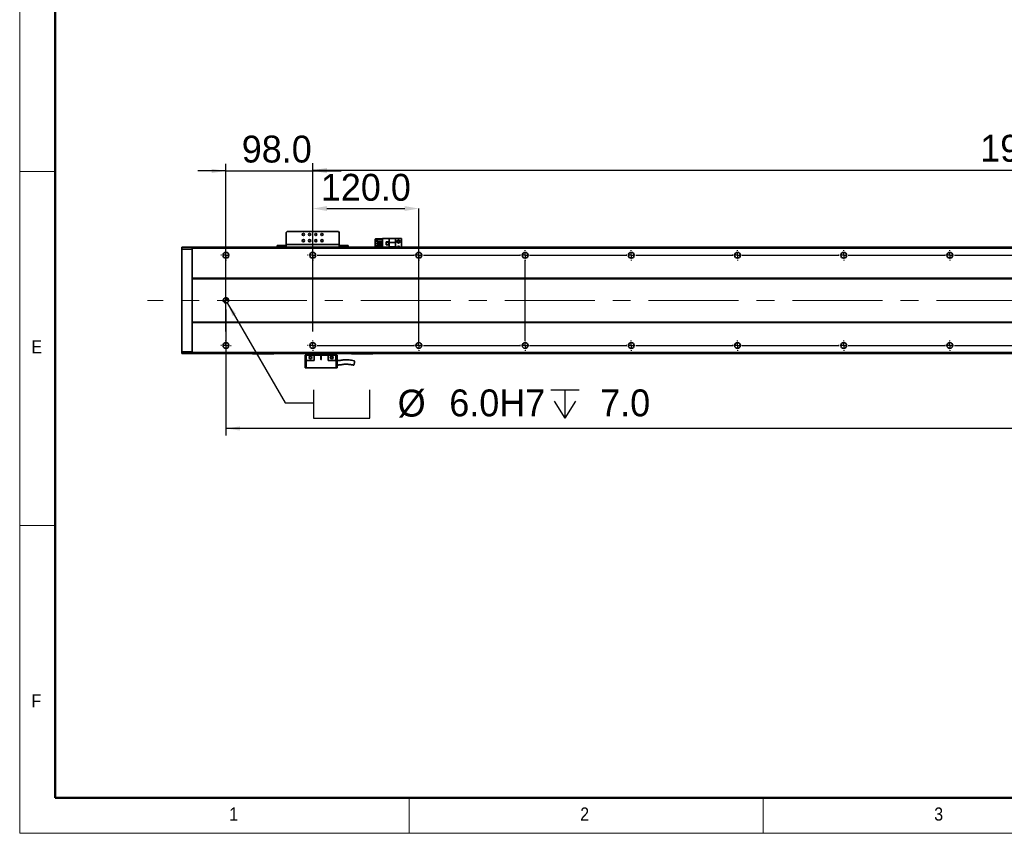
# Model space of a CAD drawing. Header units: millimetres. Extents: x 40 to 3320, y 40 to 2336.
# Tile 1 of 10: x 40 to 1153, y 40 to 959. Entities that reach past the tile are written whole.
import ezdxf

# ---------------------------------------------------------------- set-up
doc = ezdxf.new("R2010")
doc.units = ezdxf.units.MM
doc.header["$LTSCALE"] = 8
doc.header["$PDSIZE"] = -1
doc.linetypes.add('CENTERX2', pattern=[20.32, 12.7, -2.54, 2.54, -2.54])
doc.layers.add('黑色实线', color=7, linetype='Continuous')
doc.styles.add('SLDTEXTSTYLE1', font='Gothic.ttf', dxfattribs={"width": 0.913})
doc.styles.add('SLDTEXTSTYLE8', font='txt')
doc.styles.add('SLDTEXTSTYLE9', font='txt', dxfattribs={"bigfont": 'bigfont'})
doc.dimstyles.new('SLDDIMSTYLE0', dxfattribs={"dimtxt": 30.4, "dimasz": 16, "dimexe": 0, "dimexo": 0.0625, "dimgap": 7.6, "dimtad": 2, "dimdec": 1, "dimrnd": 1e-09, "dimzin": 4, "dimdsep": 46, "dimtxsty": 'SLDTEXTSTYLE8', "dimsah": 1, "dimcen": 0.09, "dimadec": 0, "dimazin": 1, "dimtfac": 1, "dimtdec": 1, "dimtmove": 0, "dimatfit": 0, "dimfxl": 0, "dimfrac": 2, "dimtolj": 1, "dimtzin": 12, "dimarcsym": 0})
doc.dimstyles.new('SLDDIMSTYLE6', dxfattribs={"dimtxt": 30.4, "dimasz": 16, "dimexe": 0, "dimexo": 0.0625, "dimgap": 7.6, "dimtad": 2, "dimdec": 1, "dimrnd": 1e-09, "dimzin": 4, "dimdsep": 46, "dimtxsty": 'SLDTEXTSTYLE8', "dimsah": 1, "dimcen": 0.09, "dimadec": 0, "dimazin": 1, "dimtfac": 1, "dimtdec": 1, "dimtofl": 0, "dimtmove": 0, "dimatfit": 3, "dimfxl": 0, "dimfrac": 2, "dimtolj": 1, "dimtzin": 12, "dimarcsym": 0})
doc.dimstyles.new('SLDDIMSTYLE7', dxfattribs={"dimtxt": 30.4, "dimasz": 16, "dimexe": 0, "dimexo": 0.0625, "dimgap": 7.6, "dimtad": 0, "dimtih": 1, "dimtoh": 1, "dimdec": 1, "dimrnd": 1e-09, "dimzin": 4, "dimdsep": 46, "dimtxsty": 'SLDTEXTSTYLE8', "dimsah": 1, "dimcen": 0, "dimadec": 0, "dimazin": 1, "dimtfac": 1, "dimtdec": 1, "dimtofl": 0, "dimtmove": 0, "dimatfit": 3, "dimfxl": 0, "dimfrac": 2, "dimtolj": 1, "dimtzin": 12, "dimarcsym": 0})

# ---------------------------------------------------------------- blocks, each defined once
blk = doc.blocks.new('SW_SYMBOL_HOLE_SPOT')
at = {"layer": '黑色实线', "color": 0}
for p, q in [((0, 7000), (0, 600)), ((12800, 600), (12800, 7000)), ((0, 600), (12800, 600))]:
    blk.add_line(p, q, dxfattribs=at)
blk = doc.blocks.new('SW_SYMBOL_HOLE_DEPTH')
at = {"layer": '黑色实线', "color": 0}
for p, q in [((0, 7000), (6400, 7000)), ((3200, 7000), (3200, 600)), ((800, 4440), (3200, 600)), ((5600, 4440), (3200, 600))]:
    blk.add_line(p, q, dxfattribs=at)
blk = doc.blocks.new('_D_27')
at = {"layer": '黑色实线'}
for p, q in [((274.6, 639.6), (340, 526.3)), ((340, 526.3), (372, 526.3))]:
    blk.add_line(p, q, dxfattribs=at)
blk.add_solid([(274.6, 639.6), (280.5, 624.5), (284.6, 626.9)], dxfattribs=at)
at = {"layer": '黑色实线', "xscale": 0.004985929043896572, "yscale": 0.004985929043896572, "zscale": 0.004985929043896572}
for name, p in [('SW_SYMBOL_HOLE_SPOT', (372, 506.1)), ('SW_SYMBOL_HOLE_DEPTH', (640.1, 506.1))]:
    blk.add_blockref(name, p, dxfattribs=at)
at = {"layer": '黑色实线', "char_height": 30.4, "attachment_point": 1, "style": 'SLDTEXTSTYLE8'}
for s, insert in [('%%c', (467.1, 541.3)), (' 6.0H7 ', (514.1, 541.6)), (' 7.0', (684.6, 541.6))]:
    blk.add_mtext(s, dxfattribs=dict(at, insert=insert))
blk = doc.blocks.new('_D_29')
at = {"layer": '黑色实线'}
for p, q in [((273.1, 632), (273.1, 489.5)), ((2389.1, 626.5), (2389.1, 489.5)), ((2389.1, 497.5), (273.1, 497.5))]:
    blk.add_line(p, q, dxfattribs=at)
for points in [[(273.1, 497.5), (289.1, 495.1), (289.1, 499.9)], [(2389.1, 497.5), (2373.1, 499.9), (2373.1, 495.1)]]:
    blk.add_solid(points, dxfattribs=at)
at = {"layer": '黑色实线', "insert": (1273.5, 537.4), "char_height": 30.4, "attachment_point": 1, "style": 'SLDTEXTSTYLE8'}
blk.add_mtext('2116.0', dxfattribs=at)
blk = doc.blocks.new('_D_32')
at = {"layer": '黑色实线'}
for p, q in [((371.1, 709.2), (371.1, 797.4)), ((2291.1, 709.2), (2291.1, 797.4)), ((371.1, 789.4), (2291.1, 789.4))]:
    blk.add_line(p, q, dxfattribs=at)
for points in [[(371.1, 789.4), (387.1, 787), (387.1, 791.8)], [(2291.1, 789.4), (2275.1, 791.8), (2275.1, 787)]]:
    blk.add_solid(points, dxfattribs=at)
at = {"layer": '黑色实线', "char_height": 30.4, "attachment_point": 1}
for s, insert, style in [('1920.0', (1125.3, 829.3), 'SLDTEXTSTYLE8'), ('=16×120.0（PITCH）', (1244.2, 829.3), 'SLDTEXTSTYLE9')]:
    blk.add_mtext(s, dxfattribs=dict(at, insert=insert, style=style))
blk = doc.blocks.new('_D_33')
at = {"layer": 'Defpoints', "color": 0}
for p in [(491.1, 746), (371.1, 699), (491.1, 591.2)]:
    blk.add_point(p, dxfattribs=at)
at = {"layer": '黑色实线', "color": 0, "lineweight": -2}
for p, q in [((371.1, 699.1), (371.1, 746)), ((387.1, 746), (475.1, 746)), ((491.1, 591.2), (491.1, 746))]:
    blk.add_line(p, q, dxfattribs=at)
at = {"layer": '黑色实线', "color": 0}
for points in [[(387.1, 748.7), (387.1, 743.3), (371.1, 746)], [(475.1, 748.7), (475.1, 743.3), (491.1, 746)]]:
    blk.add_solid(points, dxfattribs=at)
at = {"layer": '黑色实线', "color": 0, "insert": (431.1, 785.2), "char_height": 30.4, "attachment_point": 2, "style": 'SLDTEXTSTYLE8'}
blk.add_mtext('\\A1;120.0', dxfattribs=at)
blk = doc.blocks.new('_D_34')
at = {"layer": '黑色实线'}
for p, q in [((273.1, 607.2), (273.1, 796.5)), ((371.1, 607.2), (371.1, 796.5)), ((273.1, 788.5), (241.1, 788.5)), ((273.1, 788.5), (371.1, 788.5)), ((371.1, 788.5), (403.1, 788.5))]:
    blk.add_line(p, q, dxfattribs=at)
for points in [[(273.1, 788.5), (257.1, 790.9), (257.1, 786.1)], [(371.1, 788.5), (387.1, 786.1), (387.1, 790.9)]]:
    blk.add_solid(points, dxfattribs=at)
at = {"layer": '黑色实线', "insert": (290.9, 828.4), "char_height": 30.4, "attachment_point": 1, "style": 'SLDTEXTSTYLE8'}
blk.add_mtext('98.0', dxfattribs=at)
blk = doc.blocks.new('SW_CENTERMARKSYMBOL_0')
at = {"layer": '黑色实线', "color": 0}
for p, q in [((-5.08, 0), (-5.84, 0)), ((0, 0), (-2.54, 0)), ((0, 5.08), (0, 5.84)), ((0, 0), (0, 2.54)), ((0, 0), (0, -2.54)), ((0, 0), (2.54, 0)), ((5.08, 0), (5.84, 0)), ((0, -5.08), (0, -5.84))]:
    blk.add_line(p, q, dxfattribs=at)
blk = doc.blocks.new('SW_CENTERMARKSYMBOL_1')
at = {"layer": '黑色实线', "color": 0}
for p, q in [((-343.08, 102), (-343.84, 102)), ((-338, 102), (-340.54, 102)), ((-338, 107.08), (-338, 107.84)), ((-338, 102), (-338, 104.54)), ((-338, 102), (-338, 99.46)), ((-338, 102), (-335.46, 102)), ((0, 102), (-2.54, 102)), ((0, 107.08), (0, 107.84)), ((0, 102), (0, 104.54)), ((0, 102), (0, 99.46)), ((0, 102), (2.54, 102)), ((5.08, 102), (5.84, 102)), ((-338, 96.92), (-338, 96.16)), ((0, 5.08), (0, 96.92)), ((-245.08, 0), (-245.84, 0)), ((-240, 0), (-242.54, 0)), ((-240, 5.08), (-240, 5.84)), ((-240, 0), (-240, 2.54)), ((-240, 0), (-240, -2.54)), ((-240, 0), (-237.46, 0)), ((-234.92, 0), (-125.08, 0)), ((-125.08, 0), (-125.84, 0)), ((-120, 0), (-122.54, 0)), ((-120, 0), (-122.54, 0)), ((-120, 5.08), (-120, 5.84)), ((-120, 0), (-120, 2.54)), ((-120, 0), (-120, 2.54)), ((-120, 0), (-120, -2.54)), ((-120, 0), (-117.46, 0)), ((-120, 0), (-120, -2.54)), ((-120, 0), (-117.46, 0)), ((-114.92, 0), (-114.16, 0)), ((-114.92, 0), (-5.08, 0)), ((-5.08, 0), (-5.84, 0)), ((0, 0), (-2.54, 0)), ((0, 0), (-2.54, 0)), ((0, 0), (-2.54, 0)), ((0, 5.08), (0, 5.84)), ((0, 0), (0, 2.54)), ((0, 0), (0, 2.54)), ((0, 0), (0, 2.54)), ((0, 0), (0, -2.54)), ((0, 0), (2.54, 0)), ((0, 0), (0, -2.54)), ((0, 0), (2.54, 0)), ((0, 0), (0, -2.54)), ((0, 0), (2.54, 0)), ((5.08, 0), (5.84, 0)), ((5.08, 0), (114.92, 0)), ((114.92, 0), (114.16, 0)), ((120, 0), (117.46, 0)), ((120, 0), (117.46, 0)), ((120, 0), (117.46, 0)), ((120, 0), (117.46, 0)), ((120, 5.08), (120, 5.84)), ((120, 0), (120, 2.54)), ((120, 0), (120, 2.54)), ((120, 0), (120, 2.54)), ((120, 0), (120, 2.54)), ((120, 0), (120, -2.54)), ((120, 0), (122.54, 0)), ((120, 0), (120, -2.54)), ((120, 0), (122.54, 0)), ((120, 0), (120, -2.54)), ((120, 0), (122.54, 0)), ((120, 0), (120, -2.54)), ((120, 0), (122.54, 0)), ((125.08, 0), (125.84, 0)), ((125.08, 0), (234.92, 0)), ((234.92, 0), (234.16, 0)), ((240, 0), (237.46, 0)), ((240, 0), (237.46, 0)), ((240, 0), (237.46, 0)), ((240, 0), (237.46, 0)), ((240, 0), (237.46, 0)), ((240, 5.08), (240, 5.84)), ((240, 0), (240, 2.54)), ((240, 0), (240, 2.54)), ((240, 0), (240, 2.54)), ((240, 0), (240, 2.54)), ((240, 0), (240, 2.54)), ((240, 0), (240, -2.54)), ((240, 0), (242.54, 0)), ((240, 0), (240, -2.54)), ((240, 0), (242.54, 0)), ((240, 0), (240, -2.54)), ((240, 0), (242.54, 0)), ((240, 0), (240, -2.54)), ((240, 0), (242.54, 0)), ((240, 0), (240, -2.54)), ((240, 0), (242.54, 0)), ((245.08, 0), (245.84, 0)), ((245.08, 0), (354.92, 0)), ((354.92, 0), (354.16, 0)), ((360, 0), (357.46, 0)), ((360, 0), (357.46, 0)), ((360, 0), (357.46, 0)), ((360, 0), (357.46, 0)), ((360, 0), (357.46, 0)), ((360, 0), (357.46, 0)), ((360, 5.08), (360, 5.84)), ((360, 0), (360, 2.54)), ((360, 0), (360, 2.54)), ((360, 0), (360, 2.54)), ((360, 0), (360, 2.54)), ((360, 0), (360, 2.54)), ((360, 0), (360, 2.54)), ((360, 0), (360, -2.54)), ((360, 0), (362.54, 0)), ((360, 0), (360, -2.54)), ((360, 0), (362.54, 0)), ((360, 0), (360, -2.54)), ((360, 0), (362.54, 0)), ((360, 0), (360, -2.54)), ((360, 0), (362.54, 0)), ((360, 0), (360, -2.54)), ((360, 0), (362.54, 0)), ((360, 0), (360, -2.54)), ((360, 0), (362.54, 0)), ((365.08, 0), (365.84, 0)), ((365.08, 0), (474.92, 0)), ((474.92, 0), (474.16, 0)), ((480, 0), (477.46, 0)), ((480, 0), (477.46, 0)), ((480, 0), (477.46, 0)), ((480, 0), (477.46, 0)), ((480, 0), (477.46, 0)), ((480, 0), (477.46, 0)), ((480, 0), (477.46, 0)), ((480, 5.08), (480, 5.84)), ((480, 0), (480, 2.54)), ((480, 0), (480, 2.54)), ((480, 0), (480, 2.54)), ((480, 0), (480, 2.54)), ((480, 0), (480, 2.54)), ((480, 0), (480, 2.54)), ((480, 0), (480, 2.54)), ((480, 0), (480, -2.54)), ((480, 0), (482.54, 0)), ((480, 0), (480, -2.54)), ((480, 0), (482.54, 0)), ((480, 0), (480, -2.54)), ((480, 0), (482.54, 0)), ((480, 0), (480, -2.54)), ((480, 0), (482.54, 0)), ((480, 0), (480, -2.54)), ((480, 0), (482.54, 0)), ((480, 0), (480, -2.54)), ((480, 0), (482.54, 0)), ((480, 0), (480, -2.54)), ((480, 0), (482.54, 0)), ((485.08, 0), (485.84, 0)), ((485.08, 0), (594.92, 0)), ((-240, -5.08), (-240, -5.84)), ((-120, -5.08), (-120, -5.84)), ((0, -5.08), (0, -5.84)), ((120, -5.08), (120, -5.84)), ((240, -5.08), (240, -5.84)), ((360, -5.08), (360, -5.84)), ((480, -5.08), (480, -5.84))]:
    blk.add_line(p, q, dxfattribs=at)
blk = doc.blocks.new('SW_CENTERMARKSYMBOL_2')
at = {"layer": '黑色实线', "color": 0}
for p, q in [((-365.08, 0), (-365.84, 0)), ((-360, 0), (-362.54, 0)), ((-360, 5.08), (-360, 5.84)), ((-360, 0), (-360, 2.54)), ((-360, 0), (-360, -2.54)), ((-360, 0), (-357.46, 0)), ((-354.92, 0), (-245.08, 0)), ((-245.08, 0), (-245.84, 0)), ((-240, 0), (-242.54, 0)), ((-240, 0), (-242.54, 0)), ((-240, 5.08), (-240, 5.84)), ((-240, 0), (-240, 2.54)), ((-240, 0), (-240, 2.54)), ((-240, 0), (-240, -2.54)), ((-240, 0), (-237.46, 0)), ((-240, 0), (-240, -2.54)), ((-240, 0), (-237.46, 0)), ((-234.92, 0), (-234.16, 0)), ((-234.92, 0), (-125.08, 0)), ((-125.08, 0), (-125.84, 0)), ((-120, 0), (-122.54, 0)), ((-120, 0), (-122.54, 0)), ((-120, 0), (-122.54, 0)), ((-120, 5.08), (-120, 5.84)), ((-120, 0), (-120, 2.54)), ((-120, 0), (-120, 2.54)), ((-120, 0), (-120, 2.54)), ((-120, 0), (-120, -2.54)), ((-120, 0), (-117.46, 0)), ((-120, 0), (-120, -2.54)), ((-120, 0), (-117.46, 0)), ((-120, 0), (-120, -2.54)), ((-120, 0), (-117.46, 0)), ((-114.92, 0), (-114.16, 0)), ((-114.92, 0), (-5.08, 0)), ((-5.08, 0), (-5.84, 0)), ((0, 0), (-2.54, 0)), ((0, 0), (-2.54, 0)), ((0, 0), (-2.54, 0)), ((0, 0), (-2.54, 0)), ((0, 5.08), (0, 5.84)), ((0, 0), (0, 2.54)), ((0, 0), (0, 2.54)), ((0, 0), (0, 2.54)), ((0, 0), (0, 2.54)), ((0, 0), (0, -2.54)), ((0, 0), (2.54, 0)), ((0, 0), (0, -2.54)), ((0, 0), (2.54, 0)), ((0, 0), (0, -2.54)), ((0, 0), (2.54, 0)), ((0, 0), (0, -2.54)), ((0, 0), (2.54, 0)), ((5.08, 0), (5.84, 0)), ((5.08, 0), (114.92, 0)), ((114.92, 0), (114.16, 0)), ((120, 0), (117.46, 0)), ((120, 0), (117.46, 0)), ((120, 0), (117.46, 0)), ((120, 0), (117.46, 0)), ((120, 0), (117.46, 0)), ((120, 5.08), (120, 5.84)), ((120, 0), (120, 2.54)), ((120, 0), (120, 2.54)), ((120, 0), (120, 2.54)), ((120, 0), (120, 2.54)), ((120, 0), (120, 2.54)), ((120, 0), (120, -2.54)), ((120, 0), (122.54, 0)), ((120, 0), (120, -2.54)), ((120, 0), (122.54, 0)), ((120, 0), (120, -2.54)), ((120, 0), (122.54, 0)), ((120, 0), (120, -2.54)), ((120, 0), (122.54, 0)), ((120, 0), (120, -2.54)), ((120, 0), (122.54, 0)), ((125.08, 0), (125.84, 0)), ((125.08, 0), (234.92, 0)), ((234.92, 0), (234.16, 0)), ((240, 0), (237.46, 0)), ((240, 0), (237.46, 0)), ((240, 0), (237.46, 0)), ((240, 0), (237.46, 0)), ((240, 0), (237.46, 0)), ((240, 0), (237.46, 0)), ((240, 5.08), (240, 5.84)), ((240, 0), (240, 2.54)), ((240, 0), (240, 2.54)), ((240, 0), (240, 2.54)), ((240, 0), (240, 2.54)), ((240, 0), (240, 2.54)), ((240, 0), (240, 2.54)), ((240, 0), (240, -2.54)), ((240, 0), (242.54, 0)), ((240, 0), (240, -2.54)), ((240, 0), (242.54, 0)), ((240, 0), (240, -2.54)), ((240, 0), (242.54, 0)), ((240, 0), (240, -2.54)), ((240, 0), (242.54, 0)), ((240, 0), (240, -2.54)), ((240, 0), (242.54, 0)), ((240, 0), (240, -2.54)), ((240, 0), (242.54, 0)), ((245.08, 0), (245.84, 0)), ((245.08, 0), (354.92, 0)), ((354.92, 0), (354.16, 0)), ((360, 0), (357.46, 0)), ((360, 0), (357.46, 0)), ((360, 0), (357.46, 0)), ((360, 0), (357.46, 0)), ((360, 0), (357.46, 0)), ((360, 0), (357.46, 0)), ((360, 0), (357.46, 0)), ((360, 5.08), (360, 5.84)), ((360, 0), (360, 2.54)), ((360, 0), (360, 2.54)), ((360, 0), (360, 2.54)), ((360, 0), (360, 2.54)), ((360, 0), (360, 2.54)), ((360, 0), (360, 2.54)), ((360, 0), (360, 2.54)), ((360, 0), (360, -2.54)), ((360, 0), (362.54, 0)), ((360, 0), (360, -2.54)), ((360, 0), (362.54, 0)), ((360, 0), (360, -2.54)), ((360, 0), (362.54, 0)), ((360, 0), (360, -2.54)), ((360, 0), (362.54, 0)), ((360, 0), (360, -2.54)), ((360, 0), (362.54, 0)), ((360, 0), (360, -2.54)), ((360, 0), (362.54, 0)), ((360, 0), (360, -2.54)), ((360, 0), (362.54, 0)), ((365.08, 0), (365.84, 0)), ((365.08, 0), (474.92, 0)), ((-360, -5.08), (-360, -5.84)), ((-240, -5.08), (-240, -5.84)), ((-120, -5.08), (-120, -5.84)), ((0, -5.08), (0, -5.84)), ((120, -5.08), (120, -5.84)), ((240, -5.08), (240, -5.84)), ((360, -5.08), (360, -5.84))]:
    blk.add_line(p, q, dxfattribs=at)
blk = doc.blocks.new('SW_DOWELSYMBOL_4')
at = {"linetype": 'Continuous', "lineweight": 18}
h = blk.add_hatch(color=0, dxfattribs=at)
edge = h.paths.add_edge_path(flags=0)
edge.add_arc((0, 0), 3, 180, 270)
edge.add_line((0, -3), (0, 0))
edge.add_line((0, 0), (-3, 0))
h = blk.add_hatch(color=0, dxfattribs=at)
edge = h.paths.add_edge_path(flags=0)
edge.add_arc((0, 0), 3, 0, 90)
edge.add_line((0, 3), (0, 0))
edge.add_line((0, 0), (3, 0))
at = {"layer": '黑色实线', "color": 0}
blk.add_circle((0, 0), 3, dxfattribs=at)

msp = doc.modelspace()

# ---------------------------------------------------------------- linework, layer by layer
at = {"color": 7, "linetype": 'Continuous', "lineweight": 18}
for p, q in [((40, 2336), (40, 40)), ((80, 2296), (80, 80)), ((40, 788), (80, 788)), ((80, 388), (40, 388)), ((80, 80), (3280, 80)), ((480, 40), (480, 80)), ((880, 80), (880, 40)), ((984, 80), (3280, 80)), ((40, 40), (3320, 40))]:
    msp.add_line(p, q, dxfattribs=at)
at = {"color": 7, "linetype": 'Continuous', "lineweight": 50}
for p, q in [((80, 2296), (80, 80)), ((80, 80), (3280, 80))]:
    msp.add_line(p, q, dxfattribs=at)
at = {"color": 7, "linetype": 'Continuous', "lineweight": 35}
for p, q in [((342.07, 719.97), (341.07, 718.97)), ((341.07, 718.97), (341.07, 705.17)), ((400.07, 719.97), (342.07, 719.97)), ((401.07, 718.97), (400.07, 719.97)), ((401.07, 705.17), (401.07, 718.97)), ((223.07, 701.87), (223.37, 702.17)), ((223.07, 700.04), (223.07, 701.87)), ((223.37, 702.17), (223.37, 700.17)), ((223.37, 702.17), (234.77, 702.17)), ((234.77, 700.17), (234.77, 702.17)), ((235.07, 701.87), (234.77, 702.17)), ((2427.07, 702.17), (235.07, 702.17)), ((235.07, 701.17), (235.07, 702.17)), ((2427.07, 701.17), (235.07, 701.17)), ((235.07, 667.17), (235.07, 701.17)), ((331.07, 702.17), (331.07, 704.17)), ((331.07, 704.17), (332.07, 704.17)), ((332.07, 704.17), (332.07, 702.17)), ((332.07, 704.17), (340.07, 704.17)), ((340.07, 704.17), (340.07, 702.17)), ((341.07, 704.17), (340.07, 704.17)), ((401.07, 705.17), (341.07, 705.17)), ((341.07, 702.17), (341.07, 705.17)), ((401.07, 705.17), (401.07, 702.17)), ((402.07, 704.17), (401.07, 704.17)), ((402.07, 704.17), (402.07, 702.17)), ((402.07, 704.17), (410.07, 704.17)), ((410.07, 702.17), (410.07, 704.17)), ((410.07, 704.17), (411.07, 704.17)), ((411.07, 704.17), (411.07, 702.17)), ((441.87, 711.67), (441.57, 711.37)), ((441.87, 711.37), (441.57, 711.37)), ((441.57, 702.17), (441.57, 711.37)), ((441.99, 711.67), (441.87, 711.37)), ((441.87, 711.67), (441.99, 711.67)), ((446.27, 711.37), (441.87, 711.37)), ((441.87, 711.37), (441.87, 702.17)), ((441.99, 711.67), (446.27, 711.67)), ((443.87, 708.23), (443.87, 710.73)), ((443.87, 710.73), (450.07, 710.73)), ((443.87, 708.23), (450.07, 708.23)), ((443.87, 705.69), (443.87, 707.19)), ((443.87, 707.19), (450.07, 707.19)), ((443.87, 705.69), (450.07, 705.69)), ((443.87, 704.65), (450.07, 704.65)), ((443.87, 703.15), (443.87, 704.65)), ((443.87, 703.15), (450.07, 703.15)), ((446.27, 710.73), (446.27, 711.67)), ((446.27, 711.67), (450.07, 711.67)), ((446.27, 707.19), (446.27, 708.23)), ((446.27, 704.65), (446.27, 705.69)), ((446.27, 702.17), (446.27, 703.15)), ((450.07, 702.17), (450.07, 711.97)), ((450.07, 711.97), (457.62, 711.97)), ((457.37, 708.27), (454.17, 708.27)), ((454.17, 708.27), (454.17, 705.07)), ((454.17, 705.07), (457.37, 705.07)), ((454.27, 708.17), (454.27, 705.17)), ((457.27, 708.17), (454.27, 708.17)), ((454.27, 705.17), (457.27, 705.17)), ((457.27, 705.17), (457.27, 708.17)), ((457.37, 705.07), (457.37, 708.27)), ((464.57, 711.97), (457.62, 711.97)), ((457.62, 711.97), (457.62, 707.67)), ((464.57, 707.67), (457.62, 707.67)), ((457.62, 702.67), (457.62, 707.67)), ((457.62, 702.67), (464.57, 702.67)), ((457.62, 702.67), (457.62, 702.17)), ((464.57, 707.67), (464.57, 711.97)), ((471.57, 711.97), (464.57, 711.97)), ((464.57, 707.67), (464.57, 702.67)), ((464.57, 702.17), (464.57, 702.67)), ((471.57, 711.97), (471.57, 702.17)), ((223.07, 700.04), (223.37, 700.17)), ((223.07, 584.29), (223.07, 700.04)), ((223.37, 700.17), (223.37, 584.17)), ((234.77, 700.17), (223.37, 700.17)), ((234.77, 584.17), (234.77, 700.17)), ((235.07, 700.04), (234.77, 700.17)), ((276.07, 694.54), (276.07, 691.79)), ((2427.07, 667.17), (235.07, 667.17)), ((235.07, 667.17), (235.07, 666.67)), ((2427.07, 666.67), (235.07, 666.67)), ((235.07, 617.67), (235.07, 666.67)), ((2427.07, 617.67), (235.07, 617.67)), ((235.07, 617.17), (235.07, 617.67)), ((2427.07, 617.17), (235.07, 617.17)), ((235.07, 583.17), (235.07, 617.17)), ((276.07, 592.54), (276.07, 589.79)), ((223.07, 582.47), (223.07, 584.29)), ((223.07, 584.29), (223.37, 584.17)), ((223.07, 582.47), (223.37, 582.17)), ((223.37, 584.17), (223.37, 582.17)), ((223.37, 584.17), (234.77, 584.17)), ((234.77, 582.17), (223.37, 582.17)), ((235.07, 584.29), (234.77, 584.17)), ((234.77, 582.17), (234.77, 584.17)), ((235.07, 582.47), (234.77, 582.17)), ((2427.07, 583.17), (235.07, 583.17)), ((235.07, 583.17), (235.07, 582.17)), ((2427.07, 582.17), (235.07, 582.17)), ((303.07, 581.97), (303.07, 582.17)), ((303.07, 581.97), (303.37, 581.67)), ((303.07, 581.97), (304.07, 581.97)), ((304.19, 581.67), (303.37, 581.67)), ((304.07, 582.17), (304.07, 581.97)), ((304.07, 581.97), (326.07, 581.97)), ((304.19, 581.67), (304.07, 581.97)), ((325.94, 581.67), (304.19, 581.67)), ((325.94, 581.67), (326.07, 581.97)), ((326.77, 581.67), (325.94, 581.67)), ((326.07, 581.97), (326.07, 582.17)), ((326.07, 581.97), (327.07, 581.97)), ((326.77, 581.67), (327.07, 581.97)), ((327.07, 582.17), (327.07, 581.97)), ((362.57, 580.27), (362.57, 565.87)), ((363.77, 580.27), (362.57, 580.27)), ((363.57, 580.27), (363.57, 582.17)), ((363.77, 580.27), (363.77, 574.27)), ((372.57, 580.27), (363.77, 580.27)), ((372.57, 580.27), (380.32, 580.27)), ((372.57, 580.27), (372.57, 574.27)), ((380.82, 580.27), (380.32, 580.27)), ((380.32, 580.27), (380.32, 575.52)), ((380.82, 580.27), (388.57, 580.27)), ((380.82, 575.52), (380.82, 580.27)), ((388.57, 574.27), (388.57, 580.27)), ((397.37, 580.27), (388.57, 580.27)), ((391.95, 578.72), (392.11, 578.82)), ((391.95, 578.72), (392.11, 578.82)), ((397.37, 574.27), (397.37, 580.27)), ((398.57, 580.27), (397.37, 580.27)), ((397.57, 580.27), (397.57, 582.17)), ((398.57, 565.87), (398.57, 580.27)), ((415.07, 581.97), (415.07, 582.17)), ((415.07, 581.97), (415.37, 581.67)), ((415.07, 581.97), (416.07, 581.97)), ((416.19, 581.67), (415.37, 581.67)), ((416.07, 582.17), (416.07, 581.97)), ((416.19, 581.67), (416.07, 581.97)), ((416.07, 581.97), (438.07, 581.97)), ((437.94, 581.67), (416.19, 581.67)), ((437.94, 581.67), (438.07, 581.97)), ((438.77, 581.67), (437.94, 581.67)), ((438.07, 581.97), (438.07, 582.17)), ((438.07, 581.97), (439.07, 581.97)), ((438.77, 581.67), (439.07, 581.97)), ((439.07, 582.17), (439.07, 581.97)), ((363.77, 574.27), (363.57, 574.27)), ((363.57, 565.87), (363.57, 574.27)), ((363.77, 574.27), (372.57, 574.27)), ((388.57, 574.27), (397.37, 574.27)), ((393.58, 578.32), (393.71, 577.91)), ((397.57, 574.27), (397.37, 574.27)), ((397.57, 574.27), (397.57, 565.87)), ((363.57, 565.87), (362.57, 565.87)), ((397.57, 565.87), (363.57, 565.87)), ((398.57, 565.87), (397.57, 565.87))]:
    msp.add_line(p, q, dxfattribs=at)
at = {"color": 8, "linetype": 'Continuous', "lineweight": 35}
for p, q in [((368.32, 710.67), (366.82, 710.67)), ((375.32, 710.67), (373.82, 710.67))]:
    msp.add_line(p, q, dxfattribs=at)
at = {"color": 7, "linetype": 'Continuous', "lineweight": 35}
for centre, radius in [((360.57, 716.67), 1.25), ((367.57, 716.67), 1.25), ((374.57, 716.67), 1.25), ((381.57, 716.67), 1.25), ((360.57, 709.67), 1.25), ((367.57, 709.67), 1.25), ((374.57, 709.67), 1.25), ((381.57, 709.67), 1.25), ((468.07, 708.67), 1.75), ((468.07, 708.67), 1.25), ((273.07, 693.17), 3.3), ((371.07, 693.17), 3.3), ((491.07, 693.17), 3.3), ((611.07, 693.17), 3.3), ((731.07, 693.17), 3.3), ((851.07, 693.17), 3.3), ((971.07, 693.17), 3.3), ((1091.07, 693.17), 3.3), ((273.07, 642.17), 3), ((273.07, 591.17), 3.3), ((371.07, 591.17), 3.3), ((491.07, 591.17), 3.3), ((611.07, 591.17), 3.3), ((731.07, 591.17), 3.3), ((851.07, 591.17), 3.3), ((971.07, 591.17), 3.3), ((1091.07, 591.17), 3.3), ((368.57, 577.77), 1.6), ((392.57, 577.77), 1.6)]:
    msp.add_circle(centre, radius, dxfattribs=at)
for centre, radius, start, end in [((468.07, 701.67), 1.75, 16.60155, 163.39845), ((468.07, 701.67), 1.25, 23.57818, 156.42182), ((380.57, 575.52), 0.25, 180, 0)]:
    msp.add_arc(centre, radius, start, end, dxfattribs=at)
for points, knots in [([(368.55, 579.07), (368.69, 579.04), (368.97, 578.99), (369.33, 578.73), (369.51, 578.48), (369.57, 578.34), (369.58, 578.32)], [0, 0, 0, 0, 0.3223299, 0.6432152, 0.951835, 1, 1, 1, 1]), ([(392.57, 578.92), (392.45, 578.91), (392.22, 578.89), (391.9, 578.73), (391.65, 578.49), (391.47, 578.18), (391.4, 577.84), (391.43, 577.48), (391.57, 577.16), (391.8, 576.89), (392.09, 576.7), (392.43, 576.61), (392.78, 576.62), (393.12, 576.74), (393.4, 576.95), (393.6, 577.23), (393.72, 577.57), (393.71, 577.8), (393.71, 577.91)], [0, 0, 0, 0, 0.0624975, 0.1249971, 0.1874968, 0.249997, 0.3124963, 0.3749963, 0.4374949, 0.4999975, 0.562494, 0.6249954, 0.6874961, 0.7499954, 0.812497, 0.8749977, 0.9374994, 1, 1, 1, 1]), ([(392.55, 579.07), (392.69, 579.04), (392.97, 578.99), (393.33, 578.73), (393.51, 578.48), (393.57, 578.34), (393.58, 578.32)], [0, 0, 0, 0, 0.3223122, 0.6432198, 0.9518434, 1, 1, 1, 1]), ([(369.71, 577.91), (369.73, 577.79), (369.77, 577.53), (369.66, 577.14), (369.44, 576.79), (369.1, 576.53), (368.68, 576.37), (368.23, 576.37), (367.79, 576.5), (367.56, 576.68), (367.45, 576.77)], [0, 0, 0, 0, 0.1147386, 0.230594, 0.3509284, 0.4758279, 0.6054551, 0.7394032, 0.8775476, 1, 1, 1, 1]), ([(393.71, 577.91), (393.73, 577.79), (393.77, 577.53), (393.66, 577.14), (393.44, 576.79), (393.1, 576.53), (392.68, 576.37), (392.23, 576.37), (391.79, 576.5), (391.56, 576.68), (391.45, 576.77)], [0, 0, 0, 0, 0.11473834, 0.23059291, 0.35092629, 0.47582479, 0.60545098, 0.73939802, 0.87754135, 1, 1, 1, 1]), ([(417.88, 574.06), (416.91, 574.21), (415.1, 574.5), (412.63, 574.89), (410.57, 575.06), (408.72, 575.09), (406.68, 575.01), (404.85, 574.81), (403.34, 574.59), (402.33, 574.44), (401.29, 574.29), (400.23, 574.17), (399.31, 574.09), (398.76, 574.12), (398.57, 574.14)], [0, 0, 0, 0, 0.155774, 0.290786, 0.3967698, 0.4749902, 0.5735899, 0.7047464, 0.7546895, 0.8070875, 0.8612087, 0.9159556, 0.9704068, 1, 1, 1, 1]), ([(398.57, 569.15), (398.8, 569.14), (399.52, 569.12), (400.67, 569.21), (402.35, 569.4), (404.05, 569.67), (405.72, 569.9), (407.17, 570.04), (408.86, 570.13), (410.77, 570.06), (412.81, 569.84), (414.92, 569.48), (416.46, 569.25), (417.31, 569.12)], [0, 0, 0, 0, 0.0368682, 0.1125397, 0.1785184, 0.3028052, 0.3842705, 0.4445276, 0.5302865, 0.6473385, 0.744746, 0.8603545, 1, 1, 1, 1]), ([(417.31, 569.16), (417.35, 569.15), (417.45, 569.11), (417.64, 569.37), (417.85, 569.87), (418.04, 570.57), (418.18, 571.38), (418.26, 572.21), (418.26, 572.99), (418.19, 573.61), (418.06, 574), (417.94, 574.03), (417.88, 574.04)], [0, 0, 0, 0, 0.057406, 0.1630255, 0.2664665, 0.3699767, 0.4747882, 0.5815851, 0.6902311, 0.7997754, 0.9088172, 1, 1, 1, 1])]:
    msp.add_open_spline(points, degree=3, knots=knots, dxfattribs=at)
at = {"layer": '黑色实线', "linetype": 'CENTERX2', "lineweight": 18}
msp.add_line((2477.87, 642.17), (184.27, 642.17), dxfattribs=at)

# ---------------------------------------------------------------- block references
at = {"layer": '黑色实线'}
for name, p in [('SW_CENTERMARKSYMBOL_1', (611.07, 591.17)), ('SW_CENTERMARKSYMBOL_2', (731.07, 693.17)), ('SW_DOWELSYMBOL_4', (273.07, 642.17)), ('SW_CENTERMARKSYMBOL_0', (273.07, 591.17))]:
    msp.add_blockref(name, p, dxfattribs=at)

# ---------------------------------------------------------------- texts
at = {"color": 7, "linetype": 'Continuous', "lineweight": 0, "char_height": 14.82, "attachment_point": 1, "style": 'SLDTEXTSTYLE1'}
for s, insert in [('E', (53.33, 597.17)), ('F', (53.33, 197.17)), ('1', (276.67, 69.17)), ('2', (673.33, 69.17)), ('3', (1073.33, 69.17))]:
    msp.add_mtext(s, dxfattribs=dict(at, insert=insert))

# ---------------------------------------------------------------- dimensions: what is measured, and where the dimension line sits
at = {"layer": '黑色实线'}
for base, p1, p2, dimstyle, picture, middle in [((371.07, 788.53), (273.07, 597.01), (371.07, 597.01), 'SLDDIMSTYLE0', '_D_34', (328.35, 788.53)), ((491.07, 746.01), (371.07, 699.01), (491.07, 591.17), 'SLDDIMSTYLE0', '_D_33', (431.06, 746.01)), ((273.07, 497.47), (2389.07, 636.63), (273.07, 642.17), 'SLDDIMSTYLE6', '_D_29', (1332.9, 497.47))]:
    dim = msp.add_linear_dim(base=base, p1=p1, p2=p2, dimstyle=dimstyle, dxfattribs=at)
    dim.commit()
    dim.dimension.update_dxf_attribs({"geometry": picture, "text_midpoint": middle, "dimtype": 160})
dim = msp.add_linear_dim(base=(2291.07, 789.4), p1=(371.07, 699.01), p2=(2291.07, 699.01), text='<>=16×120.0（PITCH）', dimstyle='SLDDIMSTYLE6', dxfattribs=at)
dim.commit()
dim.dimension.update_dxf_attribs({"geometry": '_D_32', "text_midpoint": (1375.06, 789.4), "dimtype": 160})
dim = msp.add_diameter_dim_2p(p1=(271.57, 644.77), p2=(274.57, 639.57), text='{\\fGDT;v} <>H7 {\\fGDT;x} 7.0\\P', dimstyle='SLDDIMSTYLE7', dxfattribs=at)
dim.commit()
dim.dimension.update_dxf_attribs({"geometry": '_D_27', "text_midpoint": (560.27, 526.27), "dimtype": 163})

doc.saveas('drawing.dxf')
